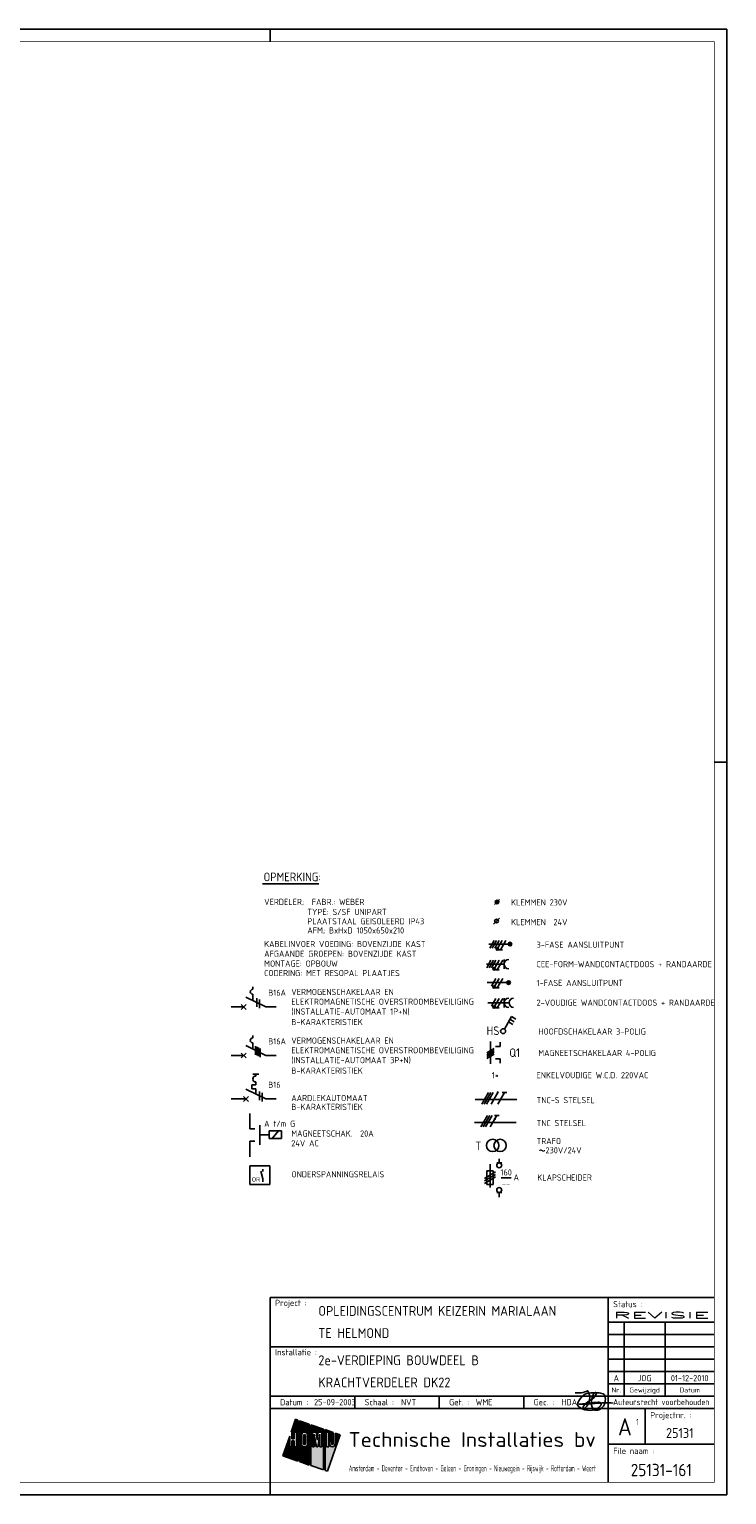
# Model space of a CAD drawing. Header units: millimetres. Extents: x 0 to 841, y 0 to 594.
# Tile 3 of 3: x 558 to 841, y 0 to 594. Entities that reach past the tile are written whole.
import ezdxf
from ezdxf.enums import TextEntityAlignment as Align

# ---------------------------------------------------------------- set-up
doc = ezdxf.new("R2010")
doc.units = ezdxf.units.MM
doc.linetypes.add('HIDDEN', pattern=[9.525, 6.35, -3.175])
doc.layers.get('0').update_dxf_attribs({"linetype": 'CONTINUOUS'})
for name, color, linetype in [('02-61-50-lijn050', 90, 'CONTINUOUS'), ('1', 7, 'CONTINUOUS'), ('40', 1, 'CONTINUOUS'), ('41', 2, 'CONTINUOUS'), ('70', 1, 'CONTINUOUS'), ('71', 2, 'CONTINUOUS'), ('EL$2B---_KADER', 4, 'CONTINUOUS'), ('LIJN025', 10, 'CONTINUOUS'), ('LIJN035', 50, 'CONTINUOUS'), ('LIJN050', 90, 'CONTINUOUS'), ('TEKST18', 210, 'CONTINUOUS'), ('TEKST25', 10, 'CONTINUOUS'), ('TEKST35', 50, 'CONTINUOUS'), ('TEKST50', 90, 'CONTINUOUS'), ('TEKST70', 130, 'CONTINUOUS')]:
    doc.layers.add(name, color=color, linetype=linetype)
doc.styles.add('5_0', font='iso.shx')
doc.styles.add('HELV', font='ISO.SHX')
doc.styles.add('ISO', font='ISO.SHX')
doc.styles.add('NEN', font='iso.shx')
doc.styles.add('ROMAND', font='romand')

# ---------------------------------------------------------------- blocks, each defined once
blk = doc.blocks.new('A1')
at = {"layer": 'LIJN025'}
for p, q in [((656, 589), (656, 594)), ((836, 297), (841, 297)), ((793, 80), (793, 5)), ((793, 70), (836, 70)), ((799.5, 70), (799.5, 40)), ((816, 70), (816, 40)), ((656, 60), (793, 60)), ((793, 65), (836, 65)), ((793, 60), (836, 60)), ((793, 55), (836, 55)), ((793, 50), (836, 50)), ((793, 45), (836, 45)), ((656, 40), (836, 40)), ((690.25, 35), (690.25, 40)), ((724.5, 35), (724.5, 40)), ((758.75, 35), (758.75, 40)), ((656, 35), (836, 35)), ((666.28, 30.55), (664.44, 25.28)), ((667.23, 30.22), (666.28, 30.55)), ((667.23, 13.64), (667.23, 30.22)), ((667.85, 30), (667.85, 13.42)), ((671.81, 28.62), (667.85, 30)), ((808, 35), (808, 20.5)), ((664.44, 25.28), (664.78, 25.28)), ((664.78, 25.28), (664.78, 22.62)), ((665.68, 22.62), (665.68, 25.28)), ((665.68, 25.28), (666.58, 25.28)), ((666.58, 25.28), (666.58, 19.41)), ((668.51, 23.91), (668.61, 24.43)), ((668.51, 20.8), (668.51, 23.91)), ((668.61, 24.43), (668.9, 24.86)), ((668.9, 24.86), (669.35, 25.18)), ((669.35, 25.18), (669.88, 25.28)), ((669.39, 23.89), (669.46, 24.14)), ((669.39, 20.81), (669.39, 23.89)), ((669.46, 24.14), (669.63, 24.32)), ((669.63, 24.32), (669.89, 24.39)), ((669.88, 25.28), (670.41, 25.18)), ((669.89, 24.39), (670.13, 24.32)), ((670.13, 24.32), (670.31, 24.14)), ((670.31, 24.14), (670.38, 23.89)), ((670.38, 23.89), (670.38, 20.81)), ((670.41, 25.18), (670.85, 24.88)), ((670.85, 24.88), (671.14, 24.45)), ((671.14, 24.45), (671.25, 23.91)), ((671.25, 23.91), (671.25, 20.8)), ((671.81, 12.03), (671.81, 28.62)), ((672.49, 28.38), (672.49, 11.8)), ((677.53, 26.61), (672.49, 28.38)), ((673.1, 25.28), (674.62, 25.28)), ((673.1, 19.41), (673.1, 25.28)), ((673.87, 24.56), (673.87, 19.41)), ((674.72, 19.41), (673.87, 24.56)), ((674.62, 25.28), (675, 22.14)), ((675, 22.14), (675.38, 25.28)), ((676.15, 24.56), (675.29, 19.41)), ((675.38, 25.28), (676.92, 25.28)), ((676.15, 19.41), (676.15, 24.56)), ((676.92, 25.28), (676.92, 19.41)), ((677.53, 10.03), (677.53, 26.61)), ((678.21, 26.37), (678.21, 9.79)), ((681.46, 25.24), (678.21, 26.37)), ((678.81, 25.28), (679.69, 25.28)), ((678.81, 19.41), (678.81, 25.28)), ((679.14, 9.47), (684.31, 24.24)), ((679.69, 25.28), (679.69, 19.41)), ((681.46, 20.62), (681.46, 25.24)), ((682.31, 24.94), (682.31, 20.61)), ((684.31, 24.24), (682.31, 24.94)), ((663.88, 23.67), (661.11, 15.78)), ((663.88, 19.41), (663.88, 23.67)), ((664.78, 19.41), (663.88, 19.41)), ((664.78, 22.62), (665.68, 22.62)), ((664.78, 21.86), (664.78, 19.41)), ((665.68, 21.86), (664.78, 21.86)), ((665.68, 19.41), (665.68, 21.86)), ((666.58, 19.41), (665.68, 19.41)), ((668.61, 20.28), (668.51, 20.8)), ((668.91, 19.82), (668.61, 20.28)), ((669.37, 19.52), (668.91, 19.82)), ((669.91, 19.41), (669.37, 19.52)), ((669.45, 20.57), (669.39, 20.81)), ((669.64, 20.38), (669.45, 20.57)), ((669.89, 20.32), (669.64, 20.38)), ((670.14, 20.38), (669.89, 20.32)), ((670.43, 19.53), (669.91, 19.41)), ((670.32, 20.56), (670.14, 20.38)), ((670.38, 20.81), (670.32, 20.56)), ((670.86, 19.83), (670.43, 19.53)), ((671.15, 20.26), (670.86, 19.83)), ((671.25, 20.8), (671.15, 20.26)), ((673.87, 19.41), (673.1, 19.41)), ((675.29, 19.41), (674.72, 19.41)), ((676.92, 19.41), (676.15, 19.41)), ((679.69, 19.41), (678.81, 19.41)), ((680.02, 21.54), (680.88, 21.54)), ((680.02, 20.61), (680.02, 21.54)), ((680.09, 20.16), (680.02, 20.61)), ((680.34, 19.76), (680.09, 20.16)), ((680.7, 19.5), (680.34, 19.76)), ((681.16, 19.41), (680.7, 19.5)), ((680.88, 21.54), (680.88, 20.62)), ((680.88, 20.62), (680.97, 20.41)), ((680.97, 20.41), (681.17, 20.33)), ((681.61, 19.5), (681.16, 19.41)), ((681.17, 20.33), (681.37, 20.41)), ((681.37, 20.41), (681.46, 20.62)), ((681.99, 19.77), (681.61, 19.5)), ((682.24, 20.17), (681.99, 19.77)), ((682.31, 20.61), (682.24, 20.17)), ((793, 20.5), (836, 20.5)), ((661.11, 15.78), (667.23, 13.64)), ((667.85, 13.42), (671.81, 12.03)), ((672.49, 11.8), (677.53, 10.03)), ((678.21, 9.79), (679.14, 9.47)), ((656, 0), (656, 5))]:
    blk.add_line(p, q, dxfattribs=at)
blk.add_lwpolyline([(0, 0), (0, 594), (841, 594), (841, 0)], close=True, dxfattribs=at)
for points in [[(664.44, 25.28), (666.28, 30.55), (667.23, 25.28), (667.23, 30.22)], [(667.85, 25.28), (667.85, 30), (671.81, 25.28), (671.81, 28.62)], [(664.78, 22.62), (664.78, 25.28), (665.68, 22.62), (665.68, 25.28)], [(666.58, 19.41), (666.58, 25.28), (667.23, 19.41), (667.23, 25.28)], [(669.35, 25.18), (667.85, 25.28), (669.88, 25.28), (667.85, 25.28)], [(668.9, 24.86), (667.85, 25.28), (669.35, 25.18), (667.85, 25.28)], [(668.61, 24.43), (667.85, 25.28), (668.9, 24.86), (667.85, 25.28)], [(667.85, 23.91), (667.85, 25.28), (668.51, 23.91), (668.61, 24.43)], [(667.85, 20.8), (667.85, 23.91), (668.51, 20.8), (668.51, 23.91)], [(669.39, 23.89), (669.46, 24.14), (670.38, 23.89), (670.31, 24.14)], [(669.39, 20.81), (669.39, 23.89), (670.38, 20.81), (670.38, 23.89)], [(669.46, 24.14), (669.63, 24.32), (670.31, 24.14), (670.13, 24.32)], [(669.63, 24.32), (669.89, 24.39), (670.13, 24.32), (669.89, 24.39)], [(670.41, 25.18), (669.88, 25.28), (670.41, 25.18), (671.81, 25.28)], [(670.85, 24.88), (670.41, 25.18), (670.85, 24.88), (671.81, 25.28)], [(671.14, 24.45), (670.85, 24.88), (671.14, 24.45), (671.81, 25.28)], [(671.25, 23.91), (671.14, 24.45), (671.81, 23.91), (671.81, 25.28)], [(671.25, 20.8), (671.25, 23.91), (671.81, 20.8), (671.81, 23.91)], [(672.49, 25.28), (672.49, 28.38), (677.53, 25.28), (677.53, 26.61)], [(672.49, 19.41), (672.49, 25.28), (673.1, 19.41), (673.1, 25.28)], [(673.87, 19.41), (673.87, 24.56), (674.72, 19.41), (673.87, 24.56)], [(675, 22.14), (674.62, 25.28), (675, 22.14), (675.38, 25.28)], [(675.29, 19.41), (676.15, 24.56), (676.15, 19.41), (676.15, 24.56)], [(676.92, 19.41), (676.92, 25.28), (677.53, 19.41), (677.53, 25.28)], [(679.69, 25.28), (678.21, 26.37), (681.46, 25.24), (678.21, 26.37)], [(678.81, 25.28), (678.21, 26.37), (679.69, 25.28), (678.21, 26.37)], [(678.21, 19.41), (678.21, 26.37), (678.81, 19.41), (678.81, 25.28)], [(679.69, 25.24), (679.69, 25.28), (681.46, 25.24)], [(679.69, 21.54), (679.69, 25.24), (681.46, 21.54), (681.46, 25.24)], [(682.31, 20.61), (682.31, 24.94), (683.04, 20.61), (684.31, 24.24)], [(661.11, 15.78), (662.39, 19.41), (667.23, 13.64), (667.23, 19.41)], [(662.39, 19.41), (663.88, 23.67), (663.88, 19.41), (663.88, 23.67)], [(664.78, 19.41), (664.78, 21.86), (665.68, 19.41), (665.68, 21.86)], [(667.85, 19.41), (668.51, 20.8), (667.85, 19.41), (668.61, 20.28)], [(667.85, 19.41), (667.85, 20.8), (667.85, 19.41), (668.51, 20.8)], [(667.85, 19.41), (668.61, 20.28), (667.85, 19.41), (668.91, 19.82)], [(667.85, 19.41), (668.91, 19.82), (667.85, 19.41), (669.37, 19.52)], [(667.85, 19.41), (669.37, 19.52), (667.85, 19.41), (669.91, 19.41)], [(667.85, 13.42), (667.85, 19.41), (671.81, 12.03), (671.81, 19.41)], [(669.45, 20.57), (669.39, 20.81), (670.32, 20.56), (670.38, 20.81)], [(669.64, 20.38), (669.45, 20.57), (670.14, 20.38), (670.32, 20.56)], [(669.89, 20.32), (669.64, 20.38), (669.89, 20.32), (670.14, 20.38)], [(669.91, 19.41), (670.43, 19.53), (669.91, 19.41), (671.81, 19.41)], [(670.43, 19.53), (670.86, 19.83), (670.43, 19.53), (671.81, 19.41)], [(670.86, 19.83), (671.15, 20.26), (670.86, 19.83), (671.81, 19.41)], [(671.81, 19.41), (671.15, 20.26), (671.81, 20.8), (671.25, 20.8)], [(672.49, 11.8), (672.49, 19.41), (677.53, 10.03), (677.53, 19.41)], [(678.21, 9.79), (678.21, 19.41), (679.14, 9.47), (682.62, 19.41)], [(679.69, 19.41), (679.69, 21.54), (680.02, 20.61), (680.02, 21.54)], [(679.69, 19.41), (680.02, 20.61), (679.69, 19.41), (680.09, 20.16)], [(679.69, 19.41), (680.09, 20.16), (679.69, 19.41), (680.34, 19.76)], [(679.69, 19.41), (680.34, 19.76), (679.69, 19.41), (680.7, 19.5)], [(679.69, 19.41), (680.7, 19.5), (679.69, 19.41), (681.16, 19.41)], [(680.02, 20.61), (680.02, 21.54), (680.09, 20.16), (680.02, 20.61)], [(681.46, 20.62), (680.88, 21.54), (681.46, 20.62), (681.46, 21.54)], [(681.37, 20.41), (680.88, 21.54), (681.46, 20.62), (680.88, 21.54)], [(681.17, 20.33), (680.88, 21.54), (681.37, 20.41), (680.88, 21.54)], [(680.97, 20.41), (680.88, 21.54), (681.17, 20.33), (680.88, 21.54)], [(680.88, 20.62), (680.88, 21.54), (680.97, 20.41), (680.88, 21.54)], [(681.16, 19.41), (682.62, 19.41), (681.61, 19.5), (682.62, 19.41)], [(682.62, 19.41), (681.61, 19.5), (682.62, 19.41), (681.99, 19.77)], [(682.62, 19.41), (681.99, 19.77), (683.04, 20.61), (682.24, 20.17)], [(682.24, 20.17), (682.31, 20.61), (682.24, 20.17), (683.04, 20.61)]]:
    blk.add_solid(points, dxfattribs=at)
at = {"layer": 'LIJN050'}
for p, q in [((836, 80), (656, 80)), ((656, 80), (656, 5))]:
    blk.add_line(p, q, dxfattribs=at)
at = {"layer": 'LIJN050', "const_width": 0.2}
blk.add_lwpolyline([(836, 5), (836, 589), (25, 589), (25, 5)], close=True, dxfattribs=at)
at = {"layer": 'TEKST18', "style": 'ISO'}
for s, p in [('Nr.', (796.25, 41.43)), ('Gewijzigd', (807.75, 41.43)), ('Datum', (826, 41.43))]:
    blk.add_text(s, height=2, dxfattribs=at).set_placement(p, align=Align.CENTER)
at = {"layer": 'TEKST18', "style": 'ISO', "width": 0.67468}
blk.add_text('Amsterdam - Deventer - Eindhoven - Geleen - Groningen - Nieuwegein - Rijswijk - Rotterdam - Weert', height=2.5, dxfattribs=at).set_placement((687.88, 9.47), (788, 9.47), align=Align.FIT)
at = {"layer": 'TEKST25', "style": 'ISO'}
for s, p in [('Project :', (658, 76.5)), ('Status :', (795, 76)), ('Installatie :', (658, 56.5)), ('Datum :', (660, 36.25)), ('Schaal :', (694.25, 36.25)), ('Get. :', (728.5, 36.25)), ('Gec. :', (762.75, 36.25)), ('Projectnr. :', (810, 31)), ('File naam :', (795, 16.5))]:
    blk.add_text(s, height=2.5, dxfattribs=at).set_placement(p)
at = {"layer": 'TEKST25', "style": 'ISO', "width": 1.015814}
blk.add_text('Auteursrecht voorbehouden', height=2.5, dxfattribs=at).set_placement((795, 36.3), (834, 36.3), align=Align.FIT)
at = {"layer": 'TEKST25', "style": 'ROMAND', "width": 2.899115}
blk.add_attdef('STATUS', text='', height=2.5, dxfattribs=at).set_placement((795, 71.5), (834, 71.5), align=Align.FIT)
at = {"layer": 'TEKST25', "style": 'ISO'}
for tag, p in [('E', (796.25, 66)), ('NAAM-E', (807.75, 66)), ('DATUM-E', (826, 66)), ('D', (796.25, 61)), ('NAAM-D', (807.75, 61)), ('DATUM-D', (826, 61)), ('C', (796.25, 56)), ('B', (796.25, 51)), ('NAAM-B', (807.75, 51)), ('NAAM-C', (807.75, 56)), ('DATUM-B', (826, 51)), ('DATUM-C', (826, 56)), ('A', (796.25, 46)), ('NAAM-A', (807.75, 46)), ('DATUM-A', (826, 46))]:
    blk.add_attdef(tag, text='', height=2.5, dxfattribs=at).set_placement(p, align=Align.CENTER)
for tag, p in [('DATUM', (673.75, 36.25)), ('SCHAAL', (709, 36.25)), ('GETEKEND', (739.25, 36.25)), ('GECONTOL.', (774, 36.25)), ('FORMAAT', (804.25, 28.25))]:
    blk.add_attdef(tag, p, '', height=2.5, dxfattribs=at)
at = {"layer": 'TEKST35', "style": 'ISO'}
for tag, p in [('PROJECT', (675.5, 72.5)), ('PLAATS', (675.5, 63.5)), ('INSTALLATIE-REGEL1', (675.5, 52.5)), ('INSTALLATIE-REGEL2', (675.5, 43.5))]:
    blk.add_attdef(tag, p, '', height=4, dxfattribs=at)
blk.add_attdef('PROJ.NR.', text='', height=4, dxfattribs=at).set_placement((822, 23), align=Align.CENTER)
at = {"layer": 'TEKST50', "style": 'HELV', "width": 1.169753}
blk.add_text('Technische Installaties bv', height=6, dxfattribs=at).set_placement((687.72, 19.36), (787.99, 19.36), align=Align.FIT)
at = {"layer": 'TEKST50', "style": 'ISO'}
blk.add_attdef('FILE-NAAM', text='', height=5, dxfattribs=at).set_placement((814.5, 7.5), align=Align.CENTER)
at = {"layer": 'TEKST70', "style": 'HELV'}
blk.add_text('A', height=7, dxfattribs=at).set_placement((799.75, 24), align=Align.CENTER)
blk = doc.blocks.new('PRHDAA4')
at = {"layer": '02-61-50-lijn050', "color": 50, "linetype": 'ByBlock', "flags": 128}
blk.add_lwpolyline([(1.04, 2.03, 0.043806), (-6.39, 1.89, -0.031193), (-12.8, 1.6), (-7.61, 2.16, 0.003454), (-5.1, 2.36, -0.231177), (-3.95, 1.92, -0.175519), (-3.92, 1.42, -0.153375), (-4.6, 0.4, -0.056813), (-5.76, -0.34, -0.100205), (-8.11, -0.94, -0.16296), (-12.67, 0.33, -0.379529), (-13.36, 2.09, -0.14016), (-11.01, 5.21, -0.143334), (-9.14, 6.05, -0.06258), (-4.67, 6.18, -0.12688), (-2.65, 5.49, -0.169413), (-2.32, 4.96, -0.095564), (-2.27, 2.38, -0.080055), (-2.63, 1.34, -0.126486), (-4.26, -0.44, -0.214891), (-6.48, -0.78, -0.203106), (-7.05, -0.45, -0.121177), (-7.75, 1.16, -0.121604), (-7.51, 4.45, -0.010614), (-7.31, 5.13, -0.021915), (-7.04, 5.72, -0.15615), (-6.41, 6.24, -0.050224), (-6.16, 6.3, -0.295436), (-5.97, 6.21, -0.250173), (-5.94, 5.68, -0.167384), (-8.57, 2.94, 0.121525), (-11.08, 0.82, 0.14194), (-11.19, 0.5, 0.153562), (-11.18, 0.3, 0.520832), (-10.31, 0.11, 0.362036), (-9.35, 7.05, -0.145439), (-14.41, 6.19)], format="xyb", dxfattribs=at)
blk = doc.blocks.new('T1146')
at = {"layer": '71'}
for p, q in [((-4, 0), (-4, -8)), ((0, -1.5), (-2, -1.5)), ((0, -6.5), (-2, -6.5))]:
    blk.add_line(p, q, dxfattribs=at)
blk = doc.blocks.new('RWS023', base_point=(227, 181))
at = {"layer": '40', "style": 'NEN'}
blk.add_text('~', height=5, dxfattribs=at).set_placement((223.5, 179.5))
blk = doc.blocks.new('KLAPSCHRENVOOI')
at = {"layer": '1', "color": 1}
for p, q in [((-16.95, 1.46), (-21.45, -1.14)), ((-16.95, 0.46), (-21.45, -2.14)), ((-16.95, -0.54), (-21.45, -3.14))]:
    blk.add_line(p, q, dxfattribs=at)
at = {"layer": '1', "color": 2}
for p, q in [((-20.45, 1.91), (-17.95, 1.91)), ((-20.45, -3.59), (-20.45, 1.91)), ((-19.2, 4.66), (-19.2, -4.84)), ((-17.95, 1.91), (-17.95, -3.59)), ((-16.5, 5.16), (-14.5, 5.16)), ((-17.95, -3.59), (-20.45, -3.59)), ((-14.5, -6.84), (-16.5, -6.84))]:
    blk.add_line(p, q, dxfattribs=at)
at = {"layer": '70'}
blk.add_line((-14.69, -0.96), (-10.69, -0.96), dxfattribs=at)
at = {"layer": '71'}
for centre in [(-15.5, 4.16), (-15.5, -5.84)]:
    blk.add_circle(centre, 1, dxfattribs=at)
at = {"layer": 'LIJN035'}
for p, q in [((-15.5, 5.16), (-15.5, 6.76)), ((-15.5, -6.84), (-15.5, -8.69))]:
    blk.add_line(p, q, dxfattribs=at)
at = {"layer": '40', "style": 'NEN'}
for s, p in [('160', (-12.69, 0.04)), ('--', (-12.69, -4.46))]:
    blk.add_text(s, height=2.5, dxfattribs=at).set_placement(p, align=Align.CENTER)
blk.add_text('A', height=2.5, dxfattribs=at).set_placement((-9.69, -1.96))
at = {"layer": 'TEKST25', "style": 'ISO'}
blk.add_text('KLAPSCHEIDER', height=2.5, dxfattribs=at).set_placement((-0.06, -2.04))

msp = doc.modelspace()

# ---------------------------------------------------------------- linework, layer by layer
at = {"color": 10}
for p, q in [((741.73, 158.36), (744.43, 163.05)), ((742.66, 158.36), (745.37, 163.05)), ((743.6, 158.36), (746.31, 163.05)), ((745.48, 158.36), (748.18, 163.05)), ((748.29, 158.36), (750.99, 163.05)), ((750.06, 163.05), (751.93, 163.05)), ((741.4, 149.06), (744.11, 153.75)), ((742.34, 149.06), (745.04, 153.75)), ((743.28, 149.06), (745.98, 153.75)), ((745.15, 149.06), (747.86, 153.75)), ((746.92, 153.75), (748.79, 153.75))]:
    msp.add_line(p, q, dxfattribs=at)
at = {"color": 50}
for p, q in [((739.06, 160.23), (755.93, 160.23)), ((738.73, 150.93), (755.61, 150.93))]:
    msp.add_line(p, q, dxfattribs=at)
at = {"color": 10, "const_width": 0.469}
for points in [[(747.98, 163.16, 1), (748.39, 162.93, 1)], [(746.84, 152.46, 1), (747.25, 152.22, 1)]]:
    msp.add_lwpolyline(points, format="xyb", close=True, dxfattribs=at)
at = {"layer": '1', "color": 1}
for p, q in [((746.74, 224.61), (744.99, 221.58)), ((747.74, 224.61), (745.99, 221.58)), ((748.74, 224.61), (746.99, 221.58)), ((749.99, 224.61), (748.27, 221.62)), ((751.49, 224.61), (749.31, 220.82)), ((745.47, 216.61), (743.72, 213.58)), ((746.47, 216.61), (744.72, 213.58)), ((747.47, 216.61), (745.72, 213.58)), ((748.72, 216.61), (747, 213.62)), ((750.22, 216.61), (748.04, 212.82)), ((747.47, 209.21), (745.72, 206.18)), ((748.72, 209.21), (747, 206.22)), ((750.22, 209.21), (748.04, 205.42)), ((747.47, 201.11), (745.72, 198.08)), ((748.72, 201.11), (747, 198.12)), ((750.22, 201.11), (748.04, 197.32))]:
    msp.add_line(p, q, dxfattribs=at)
at = {"layer": '1', "color": 2}
for p, q in [((646.13, 201.74), (654.17, 197.72)), ((646.13, 182.04), (654.17, 178.02)), ((650.13, 170.51), (650.13, 169.71)), ((650.13, 167.31), (650.13, 166.11)), ((646.13, 164.44), (654.17, 160.42)), ((650.13, 166.11), (648.53, 166.11)), ((648.53, 166.11), (648.53, 164.51)), ((648.53, 164.51), (650.13, 164.51)), ((650.13, 164.51), (650.13, 162.45))]:
    msp.add_line(p, q, dxfattribs=at)
at = {"layer": '1', "color": 1}
for centre in [(748.02, 221.18), (746.75, 213.18), (746.75, 205.78), (746.75, 197.68)]:
    msp.add_circle(centre, 0.5, dxfattribs=at)
at = {"layer": '1', "color": 2}
msp.add_arc((650.13, 168.51), 1.2, 90, 270, dxfattribs=at)
at = {"layer": '40'}
msp.add_line((748.96, 233.76), (746.46, 231.26), dxfattribs=at)
at = {"layer": '40', "color": 2}
msp.add_circle((747.71, 232.51), 0.75, dxfattribs=at)
at = {"layer": '70'}
for p, q in [((746.96, 239.26), (748.96, 241.26)), ((750.08, 220.82), (748.53, 220.82)), ((748.81, 212.82), (747.26, 212.82)), ((748.81, 205.42), (747.26, 205.42)), ((650.63, 201.24), (650.63, 197.74)), ((651.63, 200.74), (651.63, 197.24)), ((748.81, 197.32), (747.26, 197.32)), ((650, 181.85), (650, 178.35)), ((650.65, 181.53), (650.65, 178.03)), ((651.29, 181.21), (651.29, 177.71)), ((651.94, 180.88), (651.94, 177.38)), ((743.73, 179.08), (746.76, 180.83)), ((746.76, 180.08), (743.73, 178.33)), ((743.73, 177.58), (746.76, 179.33)), ((743.73, 176.83), (746.76, 178.58)), ((651.71, 163.42), (651.71, 159.92)), ((652.71, 162.92), (652.71, 159.42))]:
    msp.add_line(p, q, dxfattribs=at)
at = {"layer": '70', "const_width": 0.5}
for points in [[(747.77, 221.18, 1), (748.27, 221.18, 1)], [(746.5, 213.18, 1), (747, 213.18, 1)], [(746.5, 205.78, 1), (747, 205.78, 1)], [(746.5, 197.68, 1), (747, 197.68, 1)]]:
    msp.add_lwpolyline(points, format="xyb", close=True, dxfattribs=at)
at = {"layer": '71'}
for p, q in [((743.68, 215.09), (750.77, 215.09)), ((750.77, 213.21), (750.77, 216.96)), ((648.92, 204.85), (648.92, 205.85)), ((648.92, 200.35), (648.92, 202.85)), ((744.17, 199.41), (752.77, 199.41)), ((750.77, 197.53), (750.77, 201.28)), ((750.88, 188.75), (753.78, 193.77)), ((752.53, 191.61), (754.26, 190.61)), ((753.15, 192.69), (754.89, 191.69)), ((753.78, 193.77), (755.51, 192.77)), ((648.92, 185.15), (648.92, 186.15)), ((648.92, 180.65), (648.92, 183.15)), ((745.25, 183.7), (745.25, 174.7)), ((749.25, 181.7), (747.25, 181.7)), ((749.25, 176.7), (747.25, 176.7)), ((645.13, 161.42), (647.13, 159.42)), ((645.13, 159.42), (647.13, 161.42)), ((660.51, 147.43), (655.51, 147.43)), ((655.51, 147.43), (655.51, 144.43)), ((655.51, 144.43), (660.51, 144.43)), ((660.51, 144.43), (660.51, 147.43)), ((655.85, 133.25), (647.75, 133.25)), ((647.75, 133.25), (647.75, 125.75)), ((652.93, 128.01), (652.17, 131.11)), ((655.85, 125.75), (655.85, 133.25)), ((647.75, 125.75), (655.85, 125.75))]:
    msp.add_line(p, q, dxfattribs=at)
for centre, radius in [((747.96, 240.26), 0.75), ((747.96, 240.26), 0.5), ((747.96, 240.26), 0.25), ((753.18, 223.17), 0.75), ((753.18, 223.17), 0.5), ((753.18, 223.17), 0.25), ((752.6, 207.59), 0.75), ((752.6, 207.59), 0.5), ((752.6, 207.59), 0.25), ((750.37, 187.89), 1), ((746.15, 141.55), 2.5), ((749.15, 141.55), 2.5)]:
    msp.add_circle(centre, radius, dxfattribs=at)
for centre, radius in [((752.65, 215.09), 1.88), ((648.92, 203.85), 1), ((752.65, 199.41), 1.88), ((754.65, 199.41), 1.88), ((648.92, 184.15), 1)]:
    msp.add_arc(centre, radius, 90, 270, dxfattribs=at)
at = {"layer": 'LIJN025', "linetype": 'Continuous'}
msp.add_line((652.81, 247.68), (675.69, 247.68), dxfattribs=at)
at = {"layer": 'LIJN025', "color": 2, "linetype": 'Continuous'}
for p, q in [((644.21, 196.74), (646.18, 198.72)), ((644.21, 198.72), (646.18, 196.74)), ((644.21, 179.02), (646.18, 177.04)), ((644.21, 177.04), (646.18, 179.02))]:
    msp.add_line(p, q, dxfattribs=at)
at = {"layer": 'LIJN025', "color": 2, "linetype": 'HIDDEN', "ltscale": 2.5}
msp.add_line((655.51, 145.93), (651.74, 145.93), dxfattribs=at)
at = {"layer": 'LIJN025', "color": 1, "linetype": 'Continuous'}
msp.add_line((656.81, 144.43), (659.32, 147.43), dxfattribs=at)
at = {"layer": 'LIJN035'}
for p, q in [((752.68, 223.17), (744.6, 223.17)), ((752.1, 207.59), (743.9, 207.59)), ((645.2, 197.73), (640.12, 197.73)), ((654.17, 197.72), (658.37, 197.72)), ((749.25, 181.7), (749.25, 183.5)), ((645.2, 178.03), (640.12, 178.03)), ((654.17, 178.02), (658.37, 178.02)), ((749.25, 174.9), (749.25, 176.7)), ((646.14, 160.43), (640.12, 160.43)), ((654.17, 160.42), (658.37, 160.42)), ((647.74, 148.27), (647.74, 154.56)), ((647.74, 136.99), (647.74, 143.27)), ((652.93, 131.98), (652.93, 131)), ((652.93, 128.01), (652.93, 126.88))]:
    msp.add_line(p, q, dxfattribs=at)
at = {"layer": 'LIJN050'}
msp.add_line((648.92, 170.51), (651.32, 170.51), dxfattribs=at)

# ---------------------------------------------------------------- block references
at = {"layer": '40'}
msp.add_blockref('RWS023', (768.15, 138.35), dxfattribs=at)
at = {"layer": 'EL$2B---_KADER'}
msp.add_blockref('A1', (0, 0), dxfattribs=at).add_auto_attribs({'NAAM-A': 'JOG', 'STATUS': 'REVISIE', 'FILE-NAAM': '25131-161', 'SCHAAL': 'NVT', 'INSTALLATIE-REGEL2': 'KRACHTVERDELER DK22', 'INSTALLATIE-REGEL1': '2e-VERDIEPING BOUWDEEL B', 'DATUM': '25-09-2003', 'PLAATS': 'TE HELMOND', 'PROJECT': 'OPLEIDINGSCENTRUM KEIZERIN MARIALAAN', 'GETEKEND': 'WME', 'GECONTOL.': 'HDA', 'A': 'A', 'PROJ.NR.': '25131', 'DATUM-A': '01-12-2010', 'FORMAAT': '1'})
at = {"layer": 'LIJN025', "color": 2, "linetype": 'Continuous', "rotation": 180}
msp.add_blockref('T1146', (647.74, 141.77), dxfattribs=at)
at = {"layer": 'LIJN025'}
for name, p in [('KLAPSCHRENVOOI', (764.3, 129.35)), ('PRHDAA4', (794, 35.1))]:
    msp.add_blockref(name, p, dxfattribs=at)

# ---------------------------------------------------------------- texts
at = {"layer": '40', "style": 'NEN'}
for s, height, p in [('B16', 2.5, (655.17, 202.22)), ('A', 2.5, (660.17, 202.22)), ('B16', 2.5, (655.17, 182.52)), ('A', 2.5, (660.17, 182.52)), ('B16', 2.5, (655.17, 164.92)), ('230V/24V', 2.5, (767.55, 138.35)), ('OR', 1.8, (648.52, 126.91))]:
    msp.add_text(s, height=height, dxfattribs=at).set_placement(p)
at = {"layer": '41', "style": 'NEN'}
msp.add_text('T', height=3.5, dxfattribs=at).set_placement((741.55, 139.65), align=Align.RIGHT)
at = {"layer": 'TEKST25'}
for s, style, p in [('VERDELER;  FABR.: WEBER', 'ISO', (653.54, 239.04)), ('TYPE: S/SF UNIPART', 'ISO', (671.04, 234.98)), ('KLEMMEN 230V', 'ISO', (753.62, 238.84)), ('PLAATSTAAL GEISOLEERD IP43', 'ISO', (671.04, 231.18)), ('KLEMMEN  24V', 'ISO', (753.62, 230.84)), ('AFM; BxHxD 1050x650x210', 'ISO', (671.04, 227.48)), ('AFGAANDE GROEPEN: BOVENZIJDE KAST', 'ISO', (653.54, 218.02)), ('KABELINVOER VOEDING: BOVENZIJDE KAST', 'ISO', (653.54, 221.97)), ('3-FASE AANSLUITPUNT', 'ISO', (763.94, 221.7)), ('MONTAGE: OPBOUW', 'ISO', (653.54, 214.04)), ('CEE-FORM-WANDCONTACTDOOS + RANDAARDE', 'ISO', (763.94, 213.8)), ('CODERING: MET RESOPAL PLAATJES', 'ISO', (653.54, 210.21)), ('1-FASE AANSLUITPUNT', 'ISO', (763.94, 206.2)), ('VERMOGENSCHAKELAAR EN ', 'ISO', (664.54, 202.53)), ('(INSTALLATIE-AUTOMAAT 1P+N)', 'ISO', (664.54, 194.6)), ('ELEKTROMAGNETISCHE OVERSTROOMBEVEILIGING', 'ISO', (664.54, 198.6)), ('2-VOUDIGE WANDCONTACTDOOS + RANDAARDE', 'ISO', (763.94, 198.2)), ('B-KARAKTERISTIEK', 'ISO', (664.54, 190.35)), ('VERMOGENSCHAKELAAR EN ', 'ISO', (664.54, 182.83)), ('HOOFDSCHAKELAAR 3-POLIG', 'ISO', (764.64, 186.5)), ('ELEKTROMAGNETISCHE OVERSTROOMBEVEILIGING', 'ISO', (664.54, 178.9)), ('MAGNEETSCHAKELAAR 4-POLIG', 'ISO', (764.64, 177.8)), ('(INSTALLATIE-AUTOMAAT 3P+N)', 'ISO', (664.54, 174.9)), ('B-KARAKTERISTIEK', 'ISO', (664.54, 170.65)), ('1*', '5_0', (745.82, 168.79)), ('ENKELVOUDIGE W.C.D. 220VAC', 'ISO', (763.94, 168.8)), ('AARDLEKAUTOMAAT', 'ISO', (664.54, 159.53)), ('TNC-S STELSEL', 'ISO', (763.94, 158.7)), ('B-KARAKTERISTIEK', 'ISO', (664.54, 155.95)), ('A t/m G', 'ISO', (653.52, 149.14)), ('TNC STELSEL', 'ISO', (763.94, 149.4)), ('24V AC', 'ISO', (664.52, 141.21)), ('MAGNEETSCHAK.  20A', 'ISO', (664.52, 145.14)), ('TRAFO', 'ISO', (763.94, 142.1)), ('ONDERSPANNINGSRELAIS', 'ISO', (664.62, 128.63))]:
    msp.add_text(s, height=2.5, dxfattribs=dict(at, style=style)).set_placement(p)
at = {"layer": 'TEKST35', "linetype": 'HIDDEN', "style": 'ISO'}
msp.add_text('OPMERKING:', height=3.5, dxfattribs=at).set_placement((653.3, 248.67))
at = {"layer": 'TEKST35', "style": 'NEN'}
for s, p in [('HS', (743.69, 186.33)), ('Q1', (752.89, 177.43))]:
    msp.add_text(s, height=3.5, dxfattribs=at).set_placement(p)

doc.saveas('drawing.dxf')
